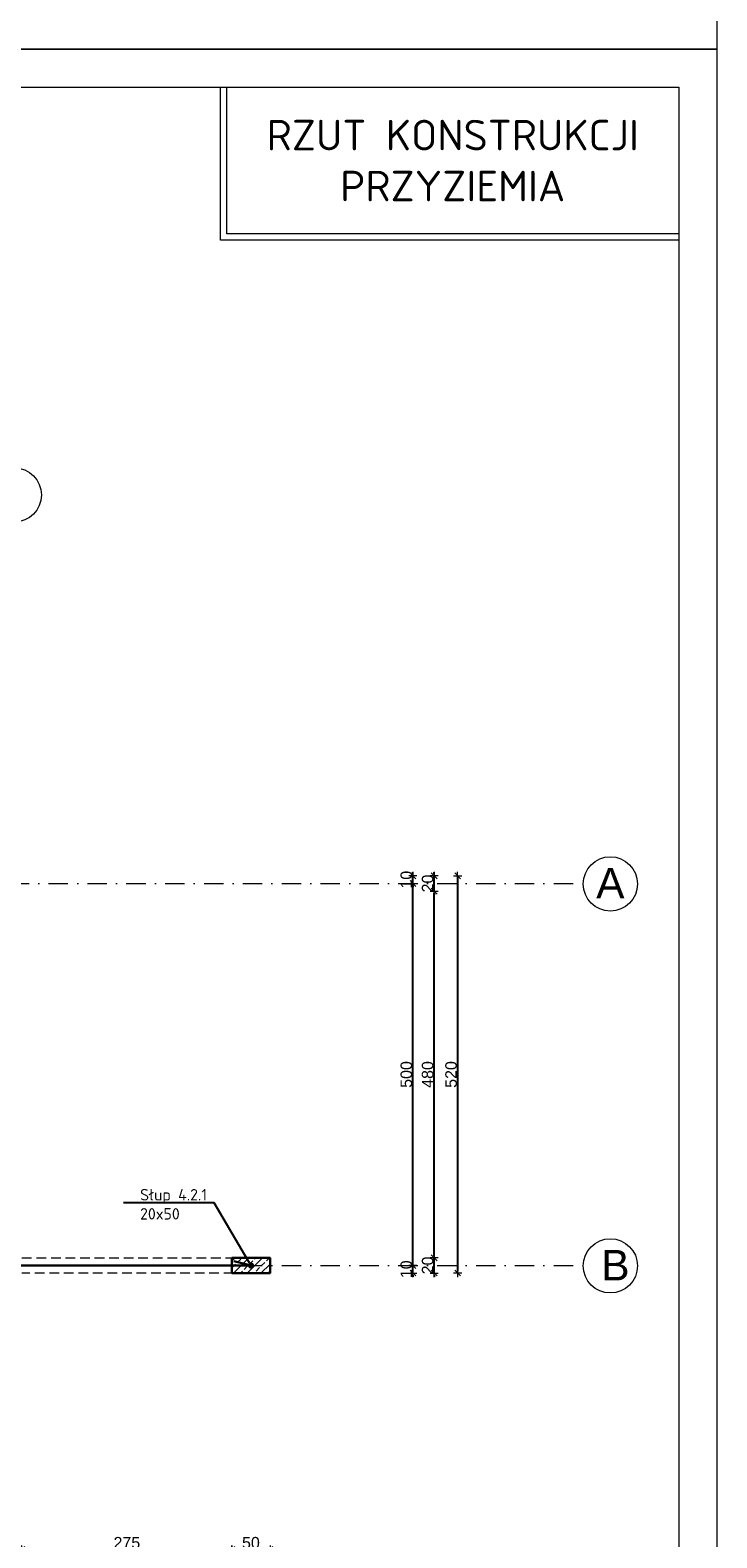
# Model space of a CAD drawing. Header units: millimetres. Extents: x -81893328 to 44149, y -26843406 to 95443303.
# Tile 91 of 100: x 29812 to 30712, y 8092 to 10066. Entities that reach past the tile are written whole.
import ezdxf
from ezdxf import colors
from ezdxf.entities.mleader import LeaderData, LeaderLine
from ezdxf.math import Vec2, Vec3

# ---------------------------------------------------------------- set-up
doc = ezdxf.new("R2010")
doc.units = ezdxf.units.MM
doc.linetypes.add('DASHDOTX2', pattern=[50.8, 25.4, -12.7, 0, -12.7])
doc.linetypes.add('DASHED', pattern=[19.05, 12.7, -6.35])
for name, color, linetype, lineweight in [('A- osie', 2, 'DASHDOTX2', 5), ('aRMZ - kreskowanie', 43, 'Continuous', 5), ('aRMZ - osie', 2, 'DASHDOTX2', 5), ('aRMZ - tabelka i ramka', 63, 'Continuous', 13), ('aRMZ - wymiarowanie', 4, 'Continuous', 13), ('aRMZ - ściany', 20, 'Continuous', 30), ('kRMZ - nadproża monolityczne', 1, 'DASHED', 5), ('kRMZ - podciągi opisy', 2, 'Continuous', 5), ('kRMZ - słupy żelbetowe', 30, 'Continuous', 30), ('kRMZ - słupy żelbetowe opisy', 30, 'Continuous', 5)]:
    doc.layers.add(name, color=color, linetype=linetype, lineweight=lineweight)
doc.styles.add('1-100 2', font='arial.ttf', dxfattribs={"height": 15})
doc.styles.add('1-100 RM wymiar', font='isocpeur.ttf', dxfattribs={"height": 15})
doc.styles.get("Standard").update_dxf_attribs({"font": 'arial.ttf'})
doc.dimstyles.new('1-100', dxfattribs={"dimtxt": 15, "dimasz": 2.5, "dimexe": 1.25, "dimexo": 0.625, "dimgap": 1, "dimtad": 1, "dimdec": 0, "dimtxsty": '1-100 2', "dimblk": 'ZNACZKI', "dimcen": 2, "dimdle": 5, "dimse1": 1, "dimse2": 1, "dimclrd": 7, "dimclrt": 7, "dimadec": 0, "dimazin": 0, "dimtfac": 1, "dimtdec": 0, "dimtix": 1, "dimtmove": 1, "dimatfit": 3, "dimldrblk": 'ZNACZKI', "dimfxl": 1, "dimarcsym": 0})

# ---------------------------------------------------------------- blocks, each defined once
blk = doc.blocks.new('ZNACZKI')
for p, q in [((1.51, 1.51), (-1.51, -1.51)), ((0, 2.13), (0, -2.13)), ((-2.13, 0), (2.13, 0))]:
    blk.add_line(p, q)
blk = doc.blocks.new('*D147')
at = {"layer": 'aRMZ - wymiarowanie', "color": 7, "lineweight": -2, "ltscale": 2, "transparency": 16777216}
for p, q in [((30313.6, 8451.5), (30313.6, 8454)), ((30313.6, 8439), (30313.6, 8449)), ((30313.6, 8436.5), (30313.6, 8434))]:
    blk.add_line(p, q, dxfattribs=at)
at = {"layer": 'Defpoints', "color": 0, "ltscale": 2, "transparency": 16777216}
for p in [(29816.4, 8449), (30313.6, 8449), (29801.4, 8439)]:
    blk.add_point(p, dxfattribs=at)
at = {"layer": 'aRMZ - wymiarowanie', "color": 7, "lineweight": -2, "ltscale": 2, "transparency": 16777216, "xscale": 2.5, "yscale": 2.5, "zscale": 2.5}
for p, rotation in [((30313.6, 8449), 270), ((30313.6, 8439), 90)]:
    blk.add_blockref('ZNACZKI', p, dxfattribs=dict(at, rotation=rotation))
at = {"layer": 'aRMZ - wymiarowanie', "color": 7, "ltscale": 2, "transparency": 16777216, "insert": (30305, 8444), "char_height": 15, "attachment_point": 5, "rotation": 90, "style": '1-100 2'}
blk.add_mtext('10', dxfattribs=at)
blk = doc.blocks.new('*D148')
at = {"layer": 'aRMZ - wymiarowanie', "color": 7, "lineweight": -2, "ltscale": 2, "transparency": 16777216}
blk.add_line((30313.6, 8451.5), (30313.6, 8946.5), dxfattribs=at)
at = {"layer": 'Defpoints', "color": 0, "ltscale": 2, "transparency": 16777216}
for p in [(29816.4, 8949), (30313.6, 8949), (29816.4, 8449)]:
    blk.add_point(p, dxfattribs=at)
at = {"layer": 'aRMZ - wymiarowanie', "color": 7, "lineweight": -2, "ltscale": 2, "transparency": 16777216, "xscale": 2.5, "yscale": 2.5, "zscale": 2.5}
for p, rotation in [((30313.6, 8949), 90), ((30313.6, 8449), 270)]:
    blk.add_blockref('ZNACZKI', p, dxfattribs=dict(at, rotation=rotation))
at = {"layer": 'aRMZ - wymiarowanie', "color": 7, "ltscale": 2, "transparency": 16777216, "insert": (30305, 8699), "char_height": 15, "attachment_point": 5, "rotation": 90, "style": '1-100 2'}
blk.add_mtext('500', dxfattribs=at)
blk = doc.blocks.new('*D149')
at = {"layer": 'aRMZ - wymiarowanie', "color": 7, "lineweight": -2, "ltscale": 2, "transparency": 16777216}
for p, q in [((30313.6, 8961.5), (30313.6, 8964)), ((30313.6, 8949), (30313.6, 8959)), ((30313.6, 8946.5), (30313.6, 8944))]:
    blk.add_line(p, q, dxfattribs=at)
at = {"layer": 'Defpoints', "color": 0, "ltscale": 2, "transparency": 16777216}
for p in [(29801.4, 8959), (29816.4, 8949), (30313.6, 8959)]:
    blk.add_point(p, dxfattribs=at)
at = {"layer": 'aRMZ - wymiarowanie', "color": 7, "lineweight": -2, "ltscale": 2, "transparency": 16777216, "xscale": 2.5, "yscale": 2.5, "zscale": 2.5}
for p, rotation in [((30313.6, 8959), 270), ((30313.6, 8949), 90)]:
    blk.add_blockref('ZNACZKI', p, dxfattribs=dict(at, rotation=rotation))
at = {"layer": 'aRMZ - wymiarowanie', "color": 7, "ltscale": 2, "transparency": 16777216, "insert": (30305, 8954), "char_height": 15, "attachment_point": 5, "rotation": 90, "style": '1-100 2'}
blk.add_mtext('10', dxfattribs=at)
blk = doc.blocks.new('*D139')
at = {"layer": 'aRMZ - wymiarowanie', "color": 7, "lineweight": -2, "ltscale": 2, "transparency": 16777216}
for p, q in [((30341.5, 8461.5), (30341.5, 8464)), ((30341.5, 8439), (30341.5, 8459)), ((30341.5, 8436.5), (30341.5, 8434))]:
    blk.add_line(p, q, dxfattribs=at)
at = {"layer": 'Defpoints', "color": 0, "ltscale": 2, "transparency": 16777216}
for p in [(29781.4, 8459), (30341.5, 8459), (29801.4, 8439)]:
    blk.add_point(p, dxfattribs=at)
at = {"layer": 'aRMZ - wymiarowanie', "color": 7, "lineweight": -2, "ltscale": 2, "transparency": 16777216, "xscale": 2.5, "yscale": 2.5, "zscale": 2.5}
for p, rotation in [((30341.5, 8459), 270), ((30341.5, 8439), 90)]:
    blk.add_blockref('ZNACZKI', p, dxfattribs=dict(at, rotation=rotation))
at = {"layer": 'aRMZ - wymiarowanie', "color": 7, "ltscale": 2, "transparency": 16777216, "insert": (30332.9, 8449), "char_height": 15, "attachment_point": 5, "rotation": 90, "style": '1-100 2'}
blk.add_mtext('20', dxfattribs=at)
blk = doc.blocks.new('*D140')
at = {"layer": 'aRMZ - wymiarowanie', "color": 7, "lineweight": -2, "ltscale": 2, "transparency": 16777216}
blk.add_line((30341.5, 8461.5), (30341.5, 8936.5), dxfattribs=at)
at = {"layer": 'Defpoints', "color": 0, "ltscale": 2, "transparency": 16777216}
for p in [(29781.4, 8939), (30341.5, 8939), (29781.4, 8459)]:
    blk.add_point(p, dxfattribs=at)
at = {"layer": 'aRMZ - wymiarowanie', "color": 7, "lineweight": -2, "ltscale": 2, "transparency": 16777216, "xscale": 2.5, "yscale": 2.5, "zscale": 2.5}
for p, rotation in [((30341.5, 8939), 90), ((30341.5, 8459), 270)]:
    blk.add_blockref('ZNACZKI', p, dxfattribs=dict(at, rotation=rotation))
at = {"layer": 'aRMZ - wymiarowanie', "color": 7, "ltscale": 2, "transparency": 16777216, "insert": (30332.9, 8699), "char_height": 15, "attachment_point": 5, "rotation": 90, "style": '1-100 2'}
blk.add_mtext('480', dxfattribs=at)
blk = doc.blocks.new('*D141')
at = {"layer": 'aRMZ - wymiarowanie', "color": 7, "lineweight": -2, "ltscale": 2, "transparency": 16777216}
for p, q in [((30341.5, 8961.5), (30341.5, 8964)), ((30341.5, 8939), (30341.5, 8959)), ((30341.5, 8936.5), (30341.5, 8934))]:
    blk.add_line(p, q, dxfattribs=at)
at = {"layer": 'Defpoints', "color": 0, "ltscale": 2, "transparency": 16777216}
for p in [(29801.4, 8959), (30341.5, 8959), (29781.4, 8939)]:
    blk.add_point(p, dxfattribs=at)
at = {"layer": 'aRMZ - wymiarowanie', "color": 7, "lineweight": -2, "ltscale": 2, "transparency": 16777216, "xscale": 2.5, "yscale": 2.5, "zscale": 2.5}
for p, rotation in [((30341.5, 8959), 270), ((30341.5, 8939), 90)]:
    blk.add_blockref('ZNACZKI', p, dxfattribs=dict(at, rotation=rotation))
at = {"layer": 'aRMZ - wymiarowanie', "color": 7, "ltscale": 2, "transparency": 16777216, "insert": (30332.9, 8949), "char_height": 15, "attachment_point": 5, "rotation": 90, "style": '1-100 2'}
blk.add_mtext('20', dxfattribs=at)
blk = doc.blocks.new('*D116')
at = {"layer": 'aRMZ - wymiarowanie', "color": 7, "lineweight": -2, "ltscale": 2, "transparency": 16777216}
blk.add_line((30372.2, 8956.5), (30372.2, 8441.5), dxfattribs=at)
at = {"layer": 'Defpoints', "color": 0, "ltscale": 2, "transparency": 16777216}
for p in [(29801.4, 8959), (29801.4, 8439), (30372.2, 8439)]:
    blk.add_point(p, dxfattribs=at)
at = {"layer": 'aRMZ - wymiarowanie', "color": 7, "lineweight": -2, "ltscale": 2, "transparency": 16777216, "xscale": 2.5, "yscale": 2.5, "zscale": 2.5}
for p, rotation in [((30372.2, 8959), 90), ((30372.2, 8439), 270)]:
    blk.add_blockref('ZNACZKI', p, dxfattribs=dict(at, rotation=rotation))
at = {"layer": 'aRMZ - wymiarowanie', "color": 7, "ltscale": 2, "transparency": 16777216, "insert": (30363.6, 8699), "char_height": 15, "attachment_point": 5, "rotation": 90, "style": '1-100 2'}
blk.add_mtext('520', dxfattribs=at)
blk = doc.blocks.new('_Dot')
at = {"color": 0, "linetype": 'ByBlock', "lineweight": -2}
blk.add_line((-0.5, 0), (-1, 0), dxfattribs=at)
at = {"color": 0, "linetype": 'ByBlock', "const_width": 0.5}
blk.add_lwpolyline([(-0.25, 0, 1), (0.25, 0, 1)], format="xyb", close=True, dxfattribs=at)
blk = doc.blocks.new('*D170')
at = {"layer": 'aRMZ - wymiarowanie', "color": 7, "lineweight": -2, "ltscale": 2, "transparency": 16777216}
blk.add_line((30078.9, 8077.3), (30123.9, 8077.3), dxfattribs=at)
at = {"layer": 'Defpoints', "color": 0, "ltscale": 2, "transparency": 16777216}
for p in [(30076.4, 8439), (30126.4, 8439), (30126.4, 8077.3)]:
    blk.add_point(p, dxfattribs=at)
at = {"layer": 'aRMZ - wymiarowanie', "color": 7, "lineweight": -2, "ltscale": 2, "transparency": 16777216, "xscale": 2.5, "yscale": 2.5, "zscale": 2.5, "rotation": 180}
blk.add_blockref('ZNACZKI', (30076.4, 8077.3), dxfattribs=at)
at = {"layer": 'aRMZ - wymiarowanie', "color": 7, "lineweight": -2, "ltscale": 2, "transparency": 16777216, "xscale": 2.5, "yscale": 2.5, "zscale": 2.5}
blk.add_blockref('ZNACZKI', (30126.4, 8077.3), dxfattribs=at)
at = {"layer": 'aRMZ - wymiarowanie', "color": 7, "ltscale": 2, "transparency": 16777216, "insert": (30101.4, 8086), "char_height": 15, "attachment_point": 5, "style": '1-100 2'}
blk.add_mtext('50', dxfattribs=at)
blk = doc.blocks.new('*D171')
at = {"layer": 'aRMZ - wymiarowanie', "color": 7, "lineweight": -2, "ltscale": 2, "transparency": 16777216}
blk.add_line((30073.9, 8077.3), (29803.9, 8077.3), dxfattribs=at)
at = {"layer": 'Defpoints', "color": 0, "ltscale": 2, "transparency": 16777216}
for p in [(29801.4, 8439), (30076.4, 8439), (29801.4, 8077.3)]:
    blk.add_point(p, dxfattribs=at)
at = {"layer": 'aRMZ - wymiarowanie', "color": 7, "lineweight": -2, "ltscale": 2, "transparency": 16777216, "xscale": 2.5, "yscale": 2.5, "zscale": 2.5, "rotation": 180}
blk.add_blockref('ZNACZKI', (29801.4, 8077.3), dxfattribs=at)
at = {"layer": 'aRMZ - wymiarowanie', "color": 7, "lineweight": -2, "ltscale": 2, "transparency": 16777216, "xscale": 2.5, "yscale": 2.5, "zscale": 2.5}
blk.add_blockref('ZNACZKI', (30076.4, 8077.3), dxfattribs=at)
at = {"layer": 'aRMZ - wymiarowanie', "color": 7, "ltscale": 2, "transparency": 16777216, "insert": (29938.9, 8086), "char_height": 15, "attachment_point": 5, "style": '1-100 2'}
blk.add_mtext('275', dxfattribs=at)

msp = doc.modelspace()

# ---------------------------------------------------------------- hatches: boundary and pattern name
at = {"layer": 'aRMZ - kreskowanie'}
h = msp.add_hatch(dxfattribs=at)
h.set_pattern_fill('ANSI33', color=256, scale=2)
h.set_pattern_definition([(45, (2595, -2970), (-8.980256, 8.980256), []), (45, (2603.98, -2970), (-8.980256, 8.980256), [6.35, -3.175])])
h.paths.add_polyline_path([(30076.439, 8458.9761), (30126.439, 8458.9761), (30126.439, 8438.9761), (30076.439, 8438.9761)])

# ---------------------------------------------------------------- linework, layer by layer
at = {"layer": 'A- osie', "linetype": 'Continuous'}
for centre in [(29791.439, 9457.6832), (30572.257, 8948.483), (30572.257, 8448.483)]:
    msp.add_circle(centre, 35.5167, dxfattribs=at)
at = {"layer": 'aRMZ - osie'}
for p, q in [((27138.6771, 8948.9761), (30536.7437, 8948.9761)), ((27138.6771, 8448.9761), (30536.7437, 8448.9761))]:
    msp.add_line(p, q, dxfattribs=at)
at = {"layer": 'aRMZ - tabelka i ramka', "color": 7, "true_color": 0xffffff}
for points in [[(26511.7575, 13011.3224), (30711.7575, 13011.3224), (30711.7575, 10041.3224), (26511.7575, 10041.3224)], [(26511.7575, 10041.3224), (30711.7575, 10041.3224), (30711.7575, 7071.3224), (26511.7575, 7071.3224)]]:
    msp.add_lwpolyline(points, close=True, dxfattribs=at)
at = {"layer": 'aRMZ - tabelka i ramka'}
msp.add_lwpolyline([(26961.7575, 9991.3224), (30661.7575, 9991.3224), (30661.7575, 7121.3224), (26961.7575, 7121.3224)], close=True, dxfattribs=at)
for points in [[(30661.7575, 9791.3224), (30061.7575, 9791.3224), (30061.7575, 9991.3224)], [(30661.7575, 9799.3224), (30069.7575, 9799.3224), (30069.7575, 9991.3224)]]:
    msp.add_lwpolyline(points, dxfattribs=at)
at = {"layer": 'aRMZ - ściany'}
msp.add_line((30076.439, 8458.9818), (30076.439, 8438.9818), dxfattribs=at)
at = {"layer": 'kRMZ - nadproża monolityczne'}
for points in [[(29801.439, 8458.9761), (30076.439, 8458.9761)], [(30078.6346, 8438.9761), (29801.439, 8438.9761)]]:
    msp.add_lwpolyline(points, dxfattribs=at)
at = {"layer": 'kRMZ - podciągi opisy', "lineweight": 30}
msp.add_lwpolyline([(29228.6564, 8442.4757), (29212.3865, 8448.9761), (30101.5906, 8448.9758), (30078.9649, 8454.6504)], dxfattribs=at)
at = {"layer": 'kRMZ - słupy żelbetowe'}
msp.add_lwpolyline([(30076.439, 8458.9818), (30126.439, 8458.9818), (30126.439, 8438.9818), (30076.439, 8438.9818)], close=True, dxfattribs=at)

# ---------------------------------------------------------------- texts
at = {"layer": 'A- osie', "linetype": 'Continuous', "char_height": 40, "width": 38.590363, "attachment_point": 1}
for s, insert in [('A', (30553.5901, 8969.3982)), ('B', (30560.1516, 8469.3982))]:
    msp.add_mtext(s, dxfattribs=dict(at, insert=insert))
at = {"layer": 'aRMZ - tabelka i ramka', "insert": (30365.7575, 9895.3224), "char_height": 40, "attachment_point": 5}
msp.add_mtext_dynamic_manual_height_columns('{\\fISOCPEUR|b0|i0|c238|p34;RZUT KONSTRUKCJI PRZYZIEMIA}', width=496.750963, gutter_width=12.5, heights=[0], dxfattribs=at)

# ---------------------------------------------------------------- dimensions: what is measured, and where the dimension line sits
at = {"layer": 'aRMZ - wymiarowanie', "color": 1, "ltscale": 2}
for base, p1, p2, picture, middle in [((30341.5385, 8958.9761), (29781.439, 8938.9761), (29801.439, 8958.9761), '*D141', (30332.8799, 8948.9761)), ((30313.6236, 8958.9761), (29816.439, 8948.9761), (29801.439, 8958.9761), '*D149', (30304.965, 8953.9761)), ((30372.2345, 8438.9761), (29801.439, 8958.9761), (29801.439, 8438.9761), '*D116', (30363.5759, 8698.9761)), ((30341.5385, 8938.9761), (29781.439, 8458.9761), (29781.439, 8938.9761), '*D140', (30332.8799, 8698.9761)), ((30313.6236, 8948.9761), (29816.439, 8448.9761), (29816.439, 8948.9761), '*D148', (30304.965, 8698.9761)), ((30341.5385, 8458.9761), (29801.439, 8438.9761), (29781.439, 8458.9761), '*D139', (30332.8799, 8448.9761)), ((30313.6236, 8448.9761), (29801.439, 8438.9761), (29816.439, 8448.9761), '*D147', (30304.965, 8443.9761))]:
    dim = msp.add_linear_dim(base=base, p1=p1, p2=p2, angle=90, dimstyle='1-100', dxfattribs=at)
    dim.commit()
    dim.dimension.update_dxf_attribs({"geometry": picture, "text_midpoint": middle})
for base, p2, picture, middle in [((29801.439, 8077.3464), (29801.439, 8438.9761), '*D171', (29938.939, 8086.005)), ((30126.439, 8077.3464), (30126.439, 8438.9818), '*D170', (30101.439, 8086.005))]:
    dim = msp.add_linear_dim(base=base, p1=(30076.439, 8438.9818), p2=p2, dimstyle='1-100', dxfattribs=at)
    dim.commit()
    dim.dimension.update_dxf_attribs({"geometry": picture, "text_midpoint": middle})

# ---------------------------------------------------------------- leaders
at = {"layer": 'kRMZ - słupy żelbetowe opisy'}
ml = msp.add_multileader_mtext('Standard', dxfattribs=at)
ml.set_content('Słup 4.2.1\\P20x50', color=256, style='1-100 RM wymiar')
ml.set_leader_properties()
ml.set_arrow_properties(name='DOT')
ml.build(insert=Vec2(0, 0))
ml.multileader.update_dxf_attribs({"text_left_attachment_type": 6, "text_right_attachment_type": 6, "arrow_head_size": 8})
ctx = ml.context
ctx.base_point, ctx.char_height, ctx.arrow_head_size, ctx.plane_origin = Vec3(29954.2269, 8531.0944), 15, 8, Vec3(30110.4857, 7524.7204)
ctx.left_attachment, ctx.right_attachment = 6, 6
notes = []
notes.append((ctx, [(0, (1, 1, 0), (30053.2269, 8531.0944), (-1, 0), 8, [(1, [(30101.439, 8448.9761)], 0, [])])]))
ctx.mtext.insert, ctx.mtext.flow_direction = Vec3(29956.2269, 8549.0944), 5
for ctx, leaders in notes:
    for number, flags, end, landing, length, lines in leaders:
        leader = LeaderData()
        leader.index, (leader.has_last_leader_line, leader.has_dogleg_vector, leader.attachment_direction) = number, flags
        leader.last_leader_point, leader.dogleg_vector, leader.dogleg_length = Vec3(end), Vec3(landing), length
        for number, points, colour, breaks in lines:
            line = LeaderLine()
            line.index, line.vertices, line.color, line.breaks = number, Vec3.list(points), colors.encode_raw_color(colour), breaks
            leader.lines.append(line)
        ctx.leaders.append(leader)

doc.saveas('drawing.dxf')
